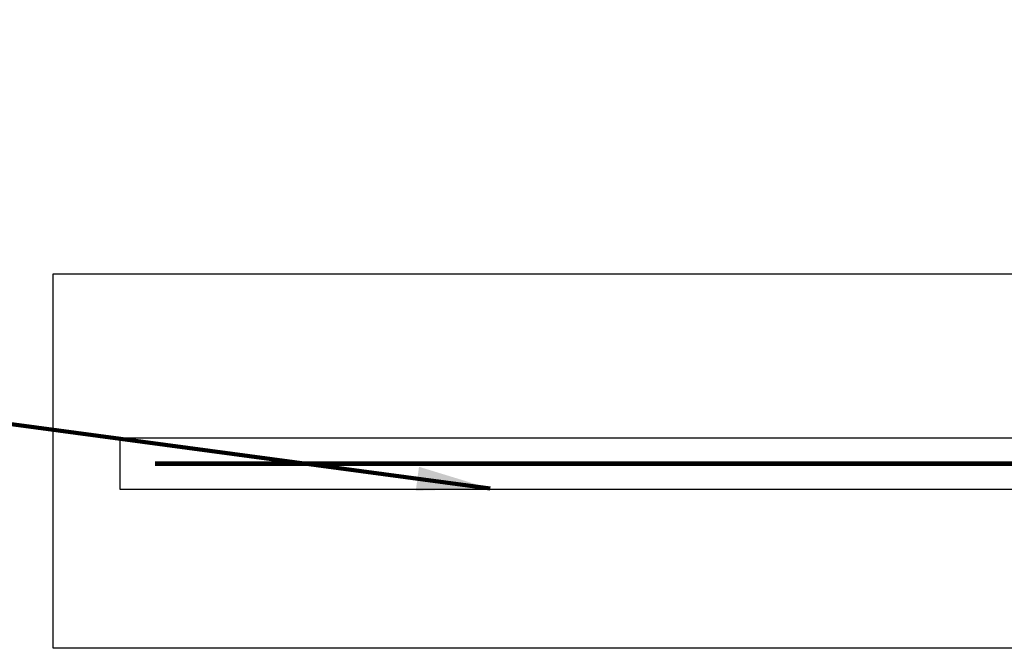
# Model space of a CAD drawing. Header units: millimetres. Extents: x 5678 to 25228, y 1791 to 30190.
# Tile 42 of 63: x 20711 to 21516, y 19146 to 19660. Entities that reach past the tile are written whole.
import ezdxf

# ---------------------------------------------------------------- set-up
doc = ezdxf.new("R2010")
doc.units = ezdxf.units.MM
doc.layers.add('furn', color=34, linetype='Continuous')
doc.layers.add('title 2', color=3, linetype='Continuous', lineweight=0)
doc.styles.add('RS1', font='ROMANS.shx', dxfattribs={"width": 0.75, "height": 250})
doc.styles.get("Standard").update_dxf_attribs({"font": 'arial.ttf'})
doc.dimstyles.new('STANDARD$7', dxfattribs={"dimtxt": 100, "dimasz": 50, "dimexe": 50, "dimexo": 0, "dimgap": 10, "dimtad": 1, "dimdec": 0, "dimzin": 0, "dimdsep": 46, "dimtxsty": 'RS1', "dimcen": 0.09, "dimdle": 150, "dimclrd": 256, "dimclre": 3, "dimclrt": 3, "dimadec": 0, "dimazin": 0, "dimtfac": 1, "dimtdec": 0, "dimtofl": 0, "dimtmove": 0, "dimatfit": 3, "dimfxl": 1, "dimtolj": 1, "dimtzin": 0, "dimarcsym": 0})

# ---------------------------------------------------------------- blocks, each defined once
blk = doc.blocks.new('jaali')
at = {"layer": 'furn', "ltscale": 0.5}
for points in [[(-33475.88, -735.66), (-33169.93, -735.66), (-33169.93, -2240.67), (-33475.88, -2240.67)], [(-33345.89, -2186.78), (-33304.16, -2186.78), (-33304.16, -790.33), (-33345.89, -790.33)]]:
    blk.add_lwpolyline(points, close=True, dxfattribs=at)
at = {"layer": 'furn', "ltscale": 0.5, "const_width": 4}
blk.add_lwpolyline([(-33325.03, -819), (-33325.03, -2162.5)], dxfattribs=at)

msp = doc.modelspace()

# ---------------------------------------------------------------- block references
at = {"layer": 'furn', "rotation": 90}
msp.add_blockref('jaali', (20002.667, 52622.016, 0.495), dxfattribs=at)

# ---------------------------------------------------------------- leaders
at = {"layer": 'title 2', "lineweight": 5}
msp.add_leader([(21095.565, 19276.684, 0.495), (20128.19, 19406.905, 0.495), (20128.19, 19910.688, 0.495)], dimstyle='STANDARD$7', override={"dimscale": 20, "dimtxt": 2, "dimasz": 3, "dimexe": 1, "dimexo": 1, "dimgap": 1, "dimtad": 0, "dimzin": 12, "dimtxsty": 'Standard', "dimcen": 0, "dimdle": 0, "dimclre": 256, "dimclrt": 0, "dimazin": 3, "dimfxl": 4, "dimlwd": 65535, "dimlwe": 65535}, dxfattribs=at)

doc.saveas('drawing.dxf')
